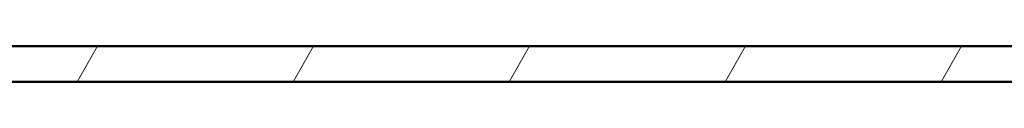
# Model space of a CAD drawing. Header units: millimetres. Extents: x 200 to 13555, y -185 to 8310.
# Tile 57 of 70: x 7216 to 7300, y 7554 to 7557. Entities that reach past the tile are written whole.
import ezdxf

# ---------------------------------------------------------------- set-up
doc = ezdxf.new("R2010")
doc.units = ezdxf.units.MM
doc.header["$LTSCALE"] = 10
doc.layers.add('Schraffur', color=7, linetype='Continuous', lineweight=18)
doc.layers.add('Sichtbare Kanten(DIN)', color=7, linetype='Continuous', lineweight=50)

msp = doc.modelspace()

# ---------------------------------------------------------------- hatches: boundary and pattern name
at = {"layer": 'Schraffur'}
h = msp.add_hatch(dxfattribs=at)
h.set_pattern_fill('ANSI31', color=256, scale=127, angle=14.999977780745, style=0)
h.set_pattern_definition([(59.99997778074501, (0, 0), (-13.74815020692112, 7.937505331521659), [])])
h.paths.add_polyline_path([(7974.536124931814, 7553.949454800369), (7974.536124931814, 7556.949454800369), (7690.936124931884, 7556.949454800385), (7630.936124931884, 7556.949454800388), (7063.736124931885, 7556.949454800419), (7003.736124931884, 7556.949454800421), (6436.536124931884, 7556.949454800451), (6376.536124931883, 7556.949454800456), (5809.336124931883, 7556.949454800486), (5749.336124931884, 7556.94945480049), (5182.136124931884, 7556.94945480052), (5122.136124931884, 7556.949454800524), (4554.936124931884, 7556.949454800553), (4494.936124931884, 7556.949454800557), (3927.736124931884, 7556.949454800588), (3867.736124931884, 7556.949454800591), (3300.536124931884, 7556.949454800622), (3240.536124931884, 7556.949454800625), (2673.336124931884, 7556.949454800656), (2613.336124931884, 7556.949454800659), (2046.136124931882, 7556.94945480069), (1986.136124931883, 7556.949454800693), (1702.536124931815, 7556.949454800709), (1702.536124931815, 7553.949454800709), (1976.136124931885, 7553.949454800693), (2056.136124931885, 7553.949454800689), (2603.336124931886, 7553.949454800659), (2683.336124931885, 7553.949454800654), (3230.536124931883, 7553.949454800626), (3310.536124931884, 7553.949454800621), (3857.736124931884, 7553.949454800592), (3937.736124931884, 7553.949454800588), (4484.936124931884, 7553.949454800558), (4564.936124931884, 7553.949454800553), (5112.136124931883, 7553.949454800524), (5192.136124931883, 7553.94945480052), (5739.336124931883, 7553.94945480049), (5819.336124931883, 7553.949454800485), (6366.536124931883, 7553.949454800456), (6446.536124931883, 7553.949454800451), (6993.736124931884, 7553.949454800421), (7073.736124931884, 7553.949454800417), (7620.936124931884, 7553.949454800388), (7700.936124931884, 7553.949454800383)])

# ---------------------------------------------------------------- linework, layer by layer
at = {"layer": 'Sichtbare Kanten(DIN)'}
for p, q in [((7974.536124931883, 7556.949454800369), (1702.536124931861, 7556.949454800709)), ((1702.536124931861, 7553.949454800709), (7974.536124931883, 7553.949454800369))]:
    msp.add_line(p, q, dxfattribs=at)

doc.saveas('drawing.dxf')
